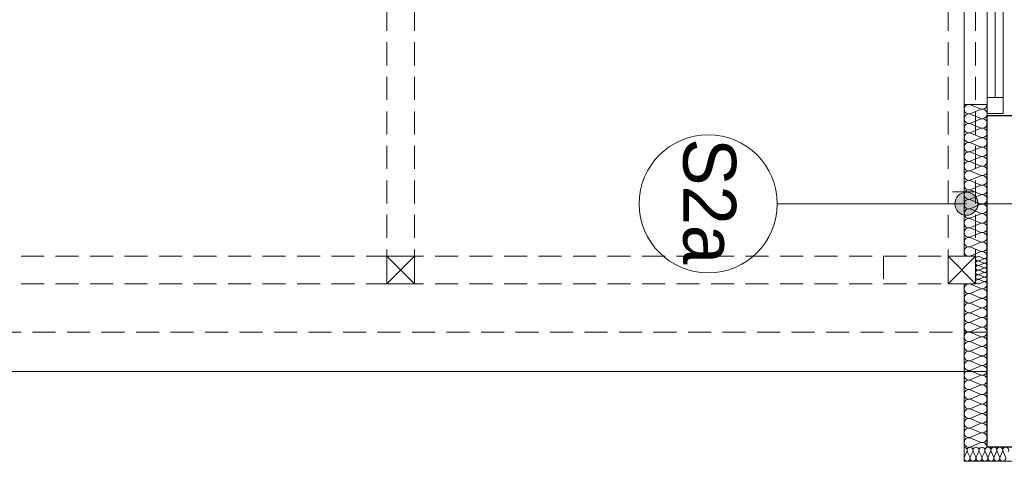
# Model space of a CAD drawing. Header units: inches. Extents: x -515158 to -470211, y -1887 to 84268.
# Tile 38 of 102: x -502245 to -497964, y 32837 to 34756. Entities that reach past the tile are written whole.
import ezdxf

# ---------------------------------------------------------------- set-up
doc = ezdxf.new("R2010")
doc.units = ezdxf.units.IN
doc.header["$MEASUREMENT"] = 0
doc.linetypes.add('Krawędzie ukryte', pattern=[150, 100, -50])
for name, color, linetype, lineweight in [('#podkład', 252, 'Continuous', 9), ('Arch ocieplenie_Nr_Pióra__44', 252, 'Continuous', 9), ('Arch opisy_Nr_Pióra__1', 252, 'Continuous', 25), ('Arch opisy_Nr_Pióra__21', 252, 'Continuous', 9), ('Arch wykończenie_Nr_Pióra__3', 252, 'Continuous', 18), ('INWENT KONST. DREWNIANA_Nr_Pióra__21', 252, 'Continuous', 9), ('INWENT TEREN_Nr_Pióra__21', 252, 'Continuous', 9), ('INWENT. OKNA_Nr_Pióra__5', 252, 'Continuous', 13), ('INWENT.ŚCIANY_Nr_Pióra__1', 252, 'Continuous', 25), ('INWENT.ŚCIANY_Nr_Pióra__21', 252, 'Continuous', 9)]:
    doc.layers.add(name, color=color, linetype=linetype, lineweight=lineweight)
doc.styles.add('GENERATED_STYLE_7', font='txt')

# ---------------------------------------------------------------- blocks, each defined once
blk = doc.blocks.new('parter')
at = {"layer": 'Arch opisy_Nr_Pióra__21', "linetype": 'Continuous'}
blk.add_hatch(color=252, dxfattribs=at).paths.add_polyline_path([(-498078.3, 33956), (-498082.1, 33975.1), (-498093, 33991.3), (-498109.2, 34002.2), (-498128.3, 34006), (-498147.5, 34002.2), (-498163.7, 33991.3), (-498174.5, 33975.1), (-498178.3, 33956), (-498174.5, 33936.8), (-498163.7, 33920.6), (-498147.5, 33909.8), (-498128.3, 33906), (-498109.2, 33909.8), (-498093, 33920.6), (-498082.1, 33936.8)], flags=0)
at = {"layer": 'Arch ocieplenie_Nr_Pióra__44', "color": 252, "linetype": 'Continuous'}
for p, q in [((-498108.5, 34385.9), (-498068.1, 34368.7)), ((-498068.1, 34365.3), (-498108.5, 34348.1)), ((-498108.5, 34344.6), (-498068.1, 34327.5)), ((-498068.1, 34324), (-498108.5, 34306.9)), ((-498108.5, 34303.4), (-498068.1, 34286.2)), ((-498068.1, 34282.8), (-498108.5, 34265.6)), ((-498108.5, 34262.1), (-498068.1, 34245)), ((-498068.1, 34241.5), (-498108.5, 34224.4)), ((-498108.5, 34220.9), (-498068.1, 34203.7)), ((-498068.1, 34200.3), (-498108.5, 34183.1)), ((-498108.5, 34179.6), (-498068.1, 34162.5)), ((-498068.1, 34159), (-498108.5, 34141.9)), ((-498108.5, 34138.4), (-498068.1, 34121.2)), ((-498068.1, 34117.8), (-498108.5, 34100.6)), ((-498108.5, 34097.1), (-498068.1, 34080)), ((-498068.1, 34076.5), (-498108.5, 34059.4)), ((-498108.5, 34055.9), (-498068.1, 34038.7)), ((-498068.1, 34035.3), (-498108.5, 34018.1)), ((-498108.5, 34014.6), (-498068.1, 33997.5)), ((-498068.1, 33994), (-498108.5, 33976.9)), ((-498108.5, 33973.4), (-498068.1, 33956.2)), ((-498068.1, 33952.8), (-498108.5, 33935.6)), ((-498108.5, 33932.1), (-498068.1, 33915)), ((-498068.1, 33911.5), (-498108.5, 33894.4)), ((-498108.5, 33890.9), (-498068.1, 33873.7)), ((-498068.1, 33870.3), (-498108.5, 33853.1)), ((-498108.5, 33849.6), (-498068.1, 33832.5)), ((-498068.1, 33829), (-498108.5, 33811.9)), ((-498108.5, 33808.4), (-498068.1, 33791.2)), ((-498068.1, 33787.8), (-498108.5, 33770.6)), ((-498108.5, 33767.1), (-498068.1, 33750)), ((-498068.1, 33746.5), (-498108.5, 33729.4)), ((-498073.4, 33726.8), (-498053.2, 33718.5)), ((-498053.2, 33716.8), (-498073.4, 33708.5)), ((-498073.4, 33706.8), (-498053.2, 33698.5)), ((-498053.2, 33696.8), (-498073.4, 33688.5)), ((-498073.4, 33686.8), (-498053.2, 33678.5)), ((-498053.2, 33676.8), (-498073.4, 33668.5)), ((-498073.4, 33666.8), (-498053.2, 33658.5)), ((-498053.2, 33656.8), (-498073.4, 33648.5)), ((-498073.4, 33646.8), (-498053.2, 33638.5)), ((-498053.2, 33636.8), (-498073.4, 33628.5)), ((-498073.4, 33626.8), (-498053.2, 33618.5)), ((-498053.2, 33616.8), (-498073.4, 33608.5)), ((-498108.5, 33605.9), (-498068.1, 33588.5)), ((-498068.1, 33585), (-498108.5, 33567.6)), ((-498108.5, 33564.1), (-498068.1, 33546.7)), ((-498068.1, 33543.2), (-498108.5, 33525.9)), ((-498108.5, 33522.3), (-498068.1, 33505)), ((-498068.1, 33501.5), (-498108.5, 33484.1)), ((-498108.5, 33480.6), (-498068.1, 33463.2)), ((-498068.1, 33459.7), (-498108.5, 33442.3)), ((-498108.5, 33438.8), (-498068.1, 33421.4)), ((-498068.1, 33417.9), (-498108.5, 33400.6)), ((-498108.5, 33397.1), (-498068.1, 33379.7)), ((-498068.1, 33376.2), (-498108.5, 33358.8)), ((-498108.5, 33355.3), (-498068.1, 33337.9)), ((-498068.1, 33334.4), (-498108.5, 33317)), ((-498108.5, 33313.5), (-498068.1, 33296.2)), ((-498068.1, 33292.6), (-498108.5, 33275.3)), ((-498108.5, 33271.8), (-498068.1, 33254.4)), ((-498068.1, 33250.9), (-498108.5, 33233.5)), ((-498108.5, 33230), (-498068.1, 33212.6)), ((-498068.1, 33209.1), (-498108.5, 33191.7)), ((-498108.5, 33188.2), (-498068.1, 33170.9)), ((-498068.1, 33167.3), (-498108.5, 33150)), ((-498108.5, 33146.5), (-498068.1, 33129.1)), ((-498068.1, 33125.6), (-498108.5, 33108.2)), ((-498108.5, 33104.7), (-498068.1, 33087.3)), ((-498068.1, 33083.8), (-498108.5, 33066.4)), ((-498108.5, 33062.9), (-498068.1, 33045.6)), ((-498068.1, 33042.1), (-498108.5, 33024.7)), ((-498108.5, 33021.2), (-498068.1, 33003.8)), ((-498068.1, 33000.3), (-498108.5, 32982.9)), ((-498108.5, 32979.4), (-498068.1, 32962)), ((-498068.1, 32958.5), (-498108.5, 32941.2)), ((-498108.5, 32937.6), (-498068.1, 32920.3)), ((-498137.2, 32855.5), (-498126.5, 32879.8)), ((-498124.3, 32879.8), (-498113.5, 32855.5)), ((-498111.4, 32855.5), (-498100.6, 32879.8)), ((-498068.1, 32916.8), (-498108.5, 32899.4)), ((-498098.4, 32879.8), (-498087.6, 32855.5)), ((-498085.5, 32855.5), (-498074.7, 32879.8)), ((-498072.5, 32879.8), (-498061.8, 32855.5)), ((-498059.6, 32855.5), (-498048.8, 32879.8)), ((-498046.6, 32879.8), (-498035.9, 32855.5)), ((-498033.7, 32855.5), (-498022.9, 32879.8)), ((-498020.8, 32879.8), (-498010, 32855.5)), ((-498007.8, 32855.5), (-497997.1, 32879.8)), ((-497994.9, 32879.8), (-497984.1, 32855.5)), ((-497981.9, 32855.5), (-497971.2, 32879.8)), ((-497969, 32879.8), (-497958.2, 32855.5))]:
    blk.add_line(p, q, dxfattribs=at)
for centre, major_axis, ratio, start_param, end_param in [((-498117.1, 34367), (21.3, 0), 0.969776, 1.158003, 5.125183), ((-498059.6, 34387.6), (21.3, 0), 0.969776, 4.299596, 6.283185), ((-498117.1, 34325.8), (21.3, 0), 0.969776, 1.158003, 5.125183), ((-498059.6, 34346.4), (21.3, 0), 0.969776, 4.299595, 8.266774), ((-498117.1, 34284.5), (21.3, 0), 0.969776, 1.158003, 5.125183), ((-498059.6, 34305.1), (21.3, 0), 0.969776, 4.299595, 8.266774), ((-498117.1, 34243.3), (21.3, 0), 0.969776, 1.158003, 5.125183), ((-498059.6, 34263.9), (21.3, 0), 0.969776, 4.299595, 8.266774), ((-498117.1, 34202), (21.3, 0), 0.969776, 1.158003, 5.125183), ((-498059.6, 34222.6), (21.3, 0), 0.969776, 4.299595, 8.266774), ((-498117.1, 34160.8), (21.3, 0), 0.969776, 1.158003, 5.125183), ((-498059.6, 34181.4), (21.3, 0), 0.969776, 4.299595, 8.266774), ((-498117.1, 34119.5), (21.3, 0), 0.969776, 1.158003, 5.125183), ((-498059.6, 34140.1), (21.3, 0), 0.969776, 4.299595, 8.266774), ((-498059.6, 34098.9), (21.3, 0), 0.969776, 4.299595, 8.266774), ((-498117.1, 34078.3), (21.3, 0), 0.969776, 1.158003, 5.125183), ((-498059.6, 34057.6), (21.3, 0), 0.969776, 4.299595, 8.266774), ((-498117.1, 34037), (21.3, 0), 0.969776, 1.158003, 5.125183), ((-498059.6, 34016.4), (21.3, 0), 0.969776, 4.299595, 8.266774), ((-498117.1, 33995.8), (21.3, 0), 0.969776, 1.158003, 5.125183), ((-498059.6, 33975.1), (21.3, 0), 0.969776, 4.299595, 8.266774), ((-498117.1, 33954.5), (21.3, 0), 0.969776, 1.158003, 5.125183), ((-498059.6, 33933.9), (21.3, 0), 0.969776, 4.299595, 8.266774), ((-498117.1, 33913.3), (21.3, 0), 0.969776, 1.158003, 5.125183), ((-498059.6, 33892.6), (21.3, 0), 0.969776, 4.299595, 8.266774), ((-498117.1, 33872), (21.3, 0), 0.969776, 1.158003, 5.125183), ((-498059.6, 33851.4), (21.3, 0), 0.969776, 4.299595, 8.266774), ((-498117.1, 33830.8), (21.3, 0), 0.969776, 1.158003, 5.125183), ((-498059.6, 33810.1), (21.3, 0), 0.969776, 4.299595, 8.266774), ((-498117.1, 33789.5), (21.3, 0), 0.969776, 1.158003, 5.125183), ((-498059.6, 33768.9), (21.3, 0), 0.969776, 4.299595, 8.266774), ((-498117.1, 33748.3), (21.3, 0), 0.969776, 1.158003, 5.125183), ((-498059.6, 33727.6), (21.3, 0), 0.969776, 0, 1.983589), ((-498077.7, 33717.6), (10.6, 0), 0.94039, 1.158003, 5.125183), ((-498077.7, 33697.6), (10.6, 0), 0.94039, 1.158003, 5.125183), ((-498049, 33727.6), (10.6, 0), 0.94039, 4.299596, 6.283185), ((-498049, 33707.6), (10.6, 0), 0.94039, 4.299595, 8.266774), ((-498049, 33687.6), (10.6, 0), 0.94039, 4.299595, 8.266774), ((-498077.7, 33677.6), (10.6, 0), 0.94039, 1.158003, 5.125183), ((-498077.7, 33657.6), (10.6, 0), 0.94039, 1.158003, 5.125183), ((-498049, 33667.6), (10.6, 0), 0.94039, 4.299595, 8.266774), ((-498049, 33647.6), (10.6, 0), 0.94039, 4.299595, 8.266774), ((-498117.1, 33586.7), (21.3, 0), 0.981876, 1.158003, 5.125183), ((-498077.7, 33637.6), (10.6, 0), 0.94039, 1.158003, 5.125183), ((-498077.7, 33617.6), (10.6, 0), 0.94039, 1.158003, 5.125183), ((-498059.6, 33607.6), (21.3, 0), 0.981876, 4.299596, 6.283185), ((-498049, 33627.6), (10.6, 0), 0.94039, 4.299595, 8.266774), ((-498049, 33607.6), (10.6, 0), 0.94039, 6.283185, 8.266774), ((-498117.1, 33545), (21.3, 0), 0.981876, 1.158003, 5.125183), ((-498059.6, 33565.9), (21.3, 0), 0.981876, 4.299595, 8.266774), ((-498117.1, 33503.2), (21.3, 0), 0.981876, 1.158003, 5.125183), ((-498059.6, 33524.1), (21.3, 0), 0.981876, 4.299595, 8.266774), ((-498117.1, 33461.5), (21.3, 0), 0.981876, 1.158003, 5.125183), ((-498059.6, 33482.3), (21.3, 0), 0.981876, 4.299595, 8.266774), ((-498117.1, 33419.7), (21.3, 0), 0.981876, 1.158003, 5.125183), ((-498059.6, 33440.6), (21.3, 0), 0.981876, 4.299595, 8.266774), ((-498117.1, 33377.9), (21.3, 0), 0.981876, 1.158003, 5.125183), ((-498059.6, 33398.8), (21.3, 0), 0.981876, 4.299595, 8.266774), ((-498117.1, 33336.2), (21.3, 0), 0.981876, 1.158003, 5.125183), ((-498059.6, 33357), (21.3, 0), 0.981876, 4.299595, 8.266774), ((-498117.1, 33294.4), (21.3, 0), 0.981876, 1.158003, 5.125183), ((-498059.6, 33315.3), (21.3, 0), 0.981876, 4.299595, 8.266774), ((-498117.1, 33252.6), (21.3, 0), 0.981876, 1.158003, 5.125183), ((-498059.6, 33273.5), (21.3, 0), 0.981876, 4.299595, 8.266774), ((-498117.1, 33210.9), (21.3, 0), 0.981876, 1.158003, 5.125183), ((-498059.6, 33231.8), (21.3, 0), 0.981876, 4.299595, 8.266774), ((-498117.1, 33169.1), (21.3, 0), 0.981876, 1.158003, 5.125183), ((-498059.6, 33190), (21.3, 0), 0.981876, 4.299595, 8.266774), ((-498117.1, 33127.3), (21.3, 0), 0.981876, 1.158003, 5.125183), ((-498059.6, 33148.2), (21.3, 0), 0.981876, 4.299595, 8.266774), ((-498117.1, 33085.6), (21.3, 0), 0.981876, 1.158003, 5.125183), ((-498059.6, 33106.5), (21.3, 0), 0.981876, 4.299595, 8.266774), ((-498117.1, 33043.8), (21.3, 0), 0.981876, 1.158003, 5.125183), ((-498059.6, 33064.7), (21.3, 0), 0.981876, 4.299595, 8.266774), ((-498117.1, 33002), (21.3, 0), 0.981876, 1.158003, 5.125183), ((-498059.6, 33022.9), (21.3, 0), 0.981876, 4.299595, 8.266774), ((-498117.1, 32960.3), (21.3, 0), 0.981876, 1.158003, 5.125183), ((-498059.6, 32981.2), (21.3, 0), 0.981876, 4.299595, 8.266774), ((-498117.1, 32918.5), (21.3, 0), 0.981876, 1.158003, 5.125183), ((-498059.6, 32939.4), (21.3, 0), 0.981876, 4.299595, 8.266774), ((-498138.3, 32884.9), (12.9, 0), 0.986126, 5.870392, 7.853982), ((-498112.4, 32884.9), (12.9, 0), 0.986126, 5.870392, 9.837571), ((-498086.6, 32884.9), (12.9, 0), 0.986126, 5.870392, 9.837571), ((-498060.7, 32884.9), (12.9, 0), 0.986126, 5.870392, 9.837571), ((-498059.6, 32897.6), (21.3, 0), 0.981876, 6.283185, 8.266774), ((-498034.8, 32884.9), (12.9, 0), 0.986126, 5.870392, 9.837571), ((-498008.9, 32884.9), (12.9, 0), 0.986126, 5.870392, 9.837571), ((-497983, 32884.9), (12.9, 0), 0.986126, 5.870392, 9.837571), ((-497957.1, 32884.9), (12.9, 0), 0.986126, 5.870392, 9.837571), ((-498125.4, 32850.4), (12.9, 0), 0.986126, 2.728799, 6.695979), ((-498099.5, 32850.4), (12.9, 0), 0.986126, 2.728799, 6.695979), ((-498073.6, 32850.4), (12.9, 0), 0.986126, 2.728799, 6.695979), ((-498047.7, 32850.4), (12.9, 0), 0.986126, 2.728799, 6.695979), ((-498021.9, 32850.4), (12.9, 0), 0.986126, 2.728799, 6.695979), ((-497996, 32850.4), (12.9, 0), 0.986126, 2.728799, 6.695979), ((-497970.1, 32850.4), (12.9, 0), 0.986126, 2.728799, 6.695979)]:
    blk.add_ellipse(centre, major_axis=major_axis, ratio=ratio, start_param=start_param, end_param=end_param, dxfattribs=at)
at = {"layer": 'Arch opisy_Nr_Pióra__21', "color": 252, "linetype": 'Continuous'}
for p, q in [((-498128.3, 33956), (-498950.9, 33956)), ((-497468.3, 33956), (-498078.3, 33956))]:
    blk.add_line(p, q, dxfattribs=at)
for centre, radius in [((-499250.9, 33956), 300), ((-498128.3, 33956), 50)]:
    blk.add_circle(centre, radius, dxfattribs=at)
at = {"layer": 'Arch wykończenie_Nr_Pióra__3', "color": 252, "linetype": 'Continuous'}
for p, q in [((-498138.3, 34387.6), (-498138.3, 33727.6)), ((-498038.3, 34387.6), (-498138.3, 34387.6)), ((-498138.3, 33607.6), (-498138.3, 32837.6)), ((-498138.3, 32837.6), (-497258.3, 32837.6))]:
    blk.add_line(p, q, dxfattribs=at)
at = {"layer": 'INWENT KONST. DREWNIANA_Nr_Pióra__21', "color": 252, "linetype": 'Krawędzie ukryte'}
for p, q in [((-500648.3, 36607.6), (-500648.3, 33607.6)), ((-500528.3, 36607.6), (-500528.3, 33607.6)), ((-498208.3, 36607.6), (-498208.3, 33607.6)), ((-498088.3, 36607.6), (-498088.3, 33607.6)), ((-498088.3, 34007.6), (-498208.3, 34007.6)), ((-498088.3, 33727.6), (-512918.3, 33727.6)), ((-498488.3, 33727.6), (-498488.3, 33607.6)), ((-498088.3, 33607.6), (-512918.3, 33607.6)), ((-498038.3, 33397.6), (-513118.3, 33397.6))]:
    blk.add_line(p, q, dxfattribs=at)
at = {"layer": 'INWENT KONST. DREWNIANA_Nr_Pióra__21', "color": 252, "linetype": 'Continuous'}
for p, q in [((-500648.3, 33727.6), (-500528.3, 33607.6)), ((-500648.3, 33607.6), (-500528.3, 33727.6)), ((-500648.3, 33727.6), (-500528.3, 33727.6)), ((-500648.3, 33607.6), (-500648.3, 33727.6)), ((-500528.3, 33727.6), (-500528.3, 33607.6)), ((-498208.3, 33727.6), (-498088.3, 33607.6)), ((-498208.3, 33607.6), (-498088.3, 33727.6)), ((-498208.3, 33727.6), (-498088.3, 33727.6)), ((-498208.3, 33607.6), (-498208.3, 33727.6)), ((-498088.3, 33727.6), (-498088.3, 33607.6)), ((-500528.3, 33607.6), (-500648.3, 33607.6)), ((-498088.3, 33607.6), (-498208.3, 33607.6))]:
    blk.add_line(p, q, dxfattribs=at)
at = {"layer": 'INWENT TEREN_Nr_Pióra__21', "color": 252, "linetype": 'Continuous'}
blk.add_line((-498038.3, 33227.6), (-513568.3, 33227.6), dxfattribs=at)
at = {"layer": 'INWENT. OKNA_Nr_Pióra__5', "color": 252, "linetype": 'Continuous'}
for p, q in [((-498038.3, 34347.6), (-498038.3, 35797.6)), ((-497968.3, 34347.6), (-497968.3, 35797.6)), ((-498003.3, 35727.6), (-498003.3, 34417.6)), ((-498038.3, 34417.6), (-497968.3, 34417.6)), ((-497968.3, 34347.6), (-498038.3, 34347.6))]:
    blk.add_line(p, q, dxfattribs=at)
at = {"layer": 'INWENT.ŚCIANY_Nr_Pióra__1', "color": 252, "linetype": 'Continuous'}
for p, q in [((-498038.3, 32897.6), (-498038.3, 34337.6)), ((-497738.3, 34337.6), (-498038.3, 34337.6)), ((-497408.3, 32897.6), (-498038.3, 32897.6))]:
    blk.add_line(p, q, dxfattribs=at)
at = {"layer": 'INWENT.ŚCIANY_Nr_Pióra__21', "color": 252, "linetype": 'Continuous'}
blk.add_line((-498138.3, 34387.6), (-498138.3, 35757.6), dxfattribs=at)
at = {"layer": 'Arch opisy_Nr_Pióra__1', "color": 252, "linetype": 'Continuous', "style": 'GENERATED_STYLE_7'}
blk.add_text('S2a', height=230, rotation=270, dxfattribs=at).set_placement((-499359.5, 34240.7))

msp = doc.modelspace()

# ---------------------------------------------------------------- block references
at = {"layer": '#podkład'}
msp.add_blockref('parter', (0, 0), dxfattribs=at)

doc.saveas('drawing.dxf')
